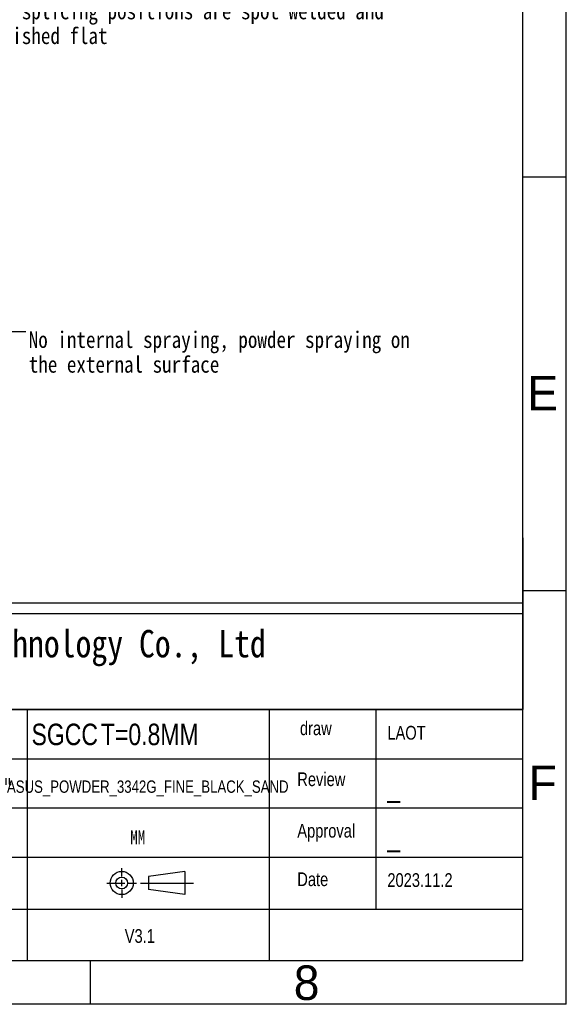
# Model space of a CAD drawing. Header units: millimetres. Extents: x 508 to 1261, y -60 to 468.
# Tile 47 of 49: x 1145 to 1261, y -60 to 149. Entities that reach past the tile are written whole.
import ezdxf
from ezdxf.enums import TextEntityAlignment as Align

# ---------------------------------------------------------------- set-up
doc = ezdxf.new("R2010")
doc.units = ezdxf.units.MM
doc.header["$LTSCALE"] = 16.335
doc.layers.get('0').update_dxf_attribs({"linetype": 'CONTINUOUS'})
doc.layers.add('DETAILS', color=7, linetype='CONTINUOUS')
doc.layers.add('图框层', color=7, linetype='CONTINUOUS')
doc.styles.add('3', font='txt')
doc.styles.get("Standard").update_dxf_attribs({"font": 'txt', "width": 0.85})
doc.styles.add('样式 1', font='txt', dxfattribs={"width": 0.8, "height": 4})
doc.dimstyles.get("Standard").update_dxf_attribs({"dimtxt": 3.5, "dimasz": 3.5, "dimexe": 1.5, "dimexo": 1, "dimtad": 1, "dimtxsty": 'Standard', "dimblk": '_FILLED', "dimblk1": '_FILLED', "dimblk2": '_FILLED', "dimcen": 0.09, "dimazin": 2, "dimtol": 1, "dimtp": 0.01, "dimtm": 0.01, "dimtfac": 1, "dimtofl": 0, "dimtmove": 0, "dimatfit": 3, "dimldrblk": '_FILLED', "dimfxl": 1, "dimtolj": 1, "dimarcsym": 0})

# ---------------------------------------------------------------- blocks, each defined once
blk = doc.blocks.new('_FILLED')
at = {"color": 0, "linetype": 'ByBlock'}
blk.add_solid([(0, 0), (-1, 0.214), (-1, -0.214)], dxfattribs=at)

msp = doc.modelspace()

# ---------------------------------------------------------------- linework, layer by layer
at = {"layer": '图框层', "color": 0}
for p, q in [((1261.07818, -59.8149), (1261.07818, 467.51325)), ((1251.83777, -50.57449), (1251.83777, 458.27284)), ((1251.83777, 39.28823), (1251.83777, 2.82693)), ((1251.83777, 28.07313), (1261.07818, 28.07313)), ((1038.19955, 25.44476), (1251.83777, 25.44476)), ((1040.48193, 23.16238), (1251.83777, 23.16238)), ((1040.48193, 23.16238), (1251.16816, 23.16238)), ((1251.83777, 2.82693), (1040.48193, 2.82693)), ((1040.48193, 2.82693), (1251.83777, 2.82693)), ((1040.48193, 2.82693), (1251.83777, 2.82693)), ((1146.65711, -50.57449), (1146.65711, 2.84811)), ((1198.00712, -50.57449), (1198.00712, 2.82693)), ((1220.69399, -39.58008), (1220.69399, 2.82693)), ((1040.48193, -7.64394), (1251.83777, -7.64394)), ((1040.48193, -18.1148), (1251.83777, -18.1148)), ((1040.48193, -28.58567), (1251.83777, -28.58567)), ((1166.63182, -32.67617), (1166.63182, -30.90322)), ((1166.63182, -34.74137), (1166.63182, -33.36457)), ((1180.05133, -31.59162), (1172.30195, -32.67617)), ((1172.30195, -32.67617), (1172.30195, -35.42977)), ((1180.05133, -31.59162), (1180.05133, -36.51433)), ((1163.47952, -34.0788), (1167.32022, -34.05297)), ((1166.63182, -35.42977), (1166.63182, -37.20273)), ((1168.00862, -34.05297), (1169.78157, -34.05297)), ((1170.59879, -34.05297), (1181.88222, -34.05297)), ((1180.05133, -36.51433), (1172.30195, -35.42977)), ((1040.48193, -39.58008), (1251.83777, -39.58008)), ((1251.83777, -50.57449), (517.04018, -50.57449)), ((1159.98807, -59.8149), (1159.98807, -50.57449)), ((1261.07818, -59.8149), (507.79977, -59.8149))]:
    msp.add_line(p, q, dxfattribs=at)
at = {"layer": '图框层'}
msp.add_line((1251.83777, 115.96115), (1261.07818, 115.96115), dxfattribs=at)
at = {"layer": '图框层', "color": 0}
for radius in [2.46135, 1.26608]:
    msp.add_circle((1166.63182, -34.05297), radius, dxfattribs=at)

# ---------------------------------------------------------------- texts
at = {"layer": 'DETAILS', "color": 2, "linetype": 'Continuous', "char_height": 3.5, "width": 86.2596357, "attachment_point": 1, "line_spacing_factor": 0.9}
for s, insert in [('{\\fSimSun|b0|i0|c134|p2;All splicing positions are spot welded and polished flat}', (1137.3172, 152.89208)), ('{\\fSimSun|b0|i0|c134|p2;No internal spraying, powder spraying on the external surface}', (1146.88883, 83.09202))]:
    msp.add_mtext(s, dxfattribs=dict(at, insert=insert))
at = {"layer": '图框层', "color": 0, "style": '3'}
for s, p in [('E', (1256.05931, 69.99127)), ('F', (1256.05931, -12.77449)), ('8', (1205.91292, -55.22242))]:
    msp.add_text(s, height=7.34798, rotation=0, dxfattribs=at).set_placement(p, align=Align.MIDDLE)
at = {"layer": '图框层', "color": 0, "linetype": 'ByBlock', "insert": (1079.39268, 19.69536), "char_height": 5.8226688, "width": 188.1241734, "attachment_point": 1}
msp.add_mtext('{\\fFangSong|b0|i0|c134|p49;Shenzhen wanshi Technology Co., Ltd}', dxfattribs=at)
at = {"layer": '图框层', "color": 0, "width": 81.7633656, "attachment_point": 1, "style": '样式 1'}
for s, insert, char_height in [('draw', (1204.49858, 0.26527), 2.911334), ('\\pt5.8227;LAOT', (1223.06603, -0.68319), 2.9113344), ('Surface Treatment', (1117.43882, -10.3458), 2.9113344), ('Review', (1203.93285, -10.55756), 2.911334), ('_', (1223.06603, -11.15406), 4.56476), ('{\\fKaiTi_GB2312|b0|i0|c134|p49;MM}', (1168.45503, -22.89926), 2.9113344), ('Approval', (1203.93285, -21.50245), 2.911334), ('_', (1223.06603, -21.62492), 4.56476), ('Date', (1203.93285, -31.79691), 2.911334), ('2023.11.2', (1223.06603, -31.96793), 2.911334), ('V3.1', (1167.27736, -43.85159), 2.911334)]:
    msp.add_mtext(s, dxfattribs=dict(at, insert=insert, char_height=char_height))
at = {"layer": '图框层', "color": 0, "style": '样式 1', "width": 0.8}
for tag, text, height, p in [('SGCC', '张兰桂', 4.564763, (1154.53537, -2.49098)), ('T=0.8MM', '聂文彪', 4.564763, (1172.59395, -2.49098)), ('ASUS_POWDER_3342G_FINE_BLACK_SAND', '张兰桂', 2.620201, (1172.16769, -13.58336))]:
    msp.add_attdef(tag, text=text, height=height, dxfattribs=at).set_placement(p, align=Align.MIDDLE_CENTER)

# ---------------------------------------------------------------- leaders
at = {"layer": 'DETAILS', "color": 2, "linetype": 'Continuous', "annotation_type": 0, "has_hookline": 1, "hookline_direction": 0, "text_width": 84.92877}
msp.add_leader([(1087.46054, 96.47016), (1140.88883, 81.34202), (1142.76383, 83.09202), (1146.26383, 83.09202)], dimstyle='Standard', override={"dimtad": 0, "dimldrblk": 'DOT'}, dxfattribs=at)

doc.saveas('drawing.dxf')
